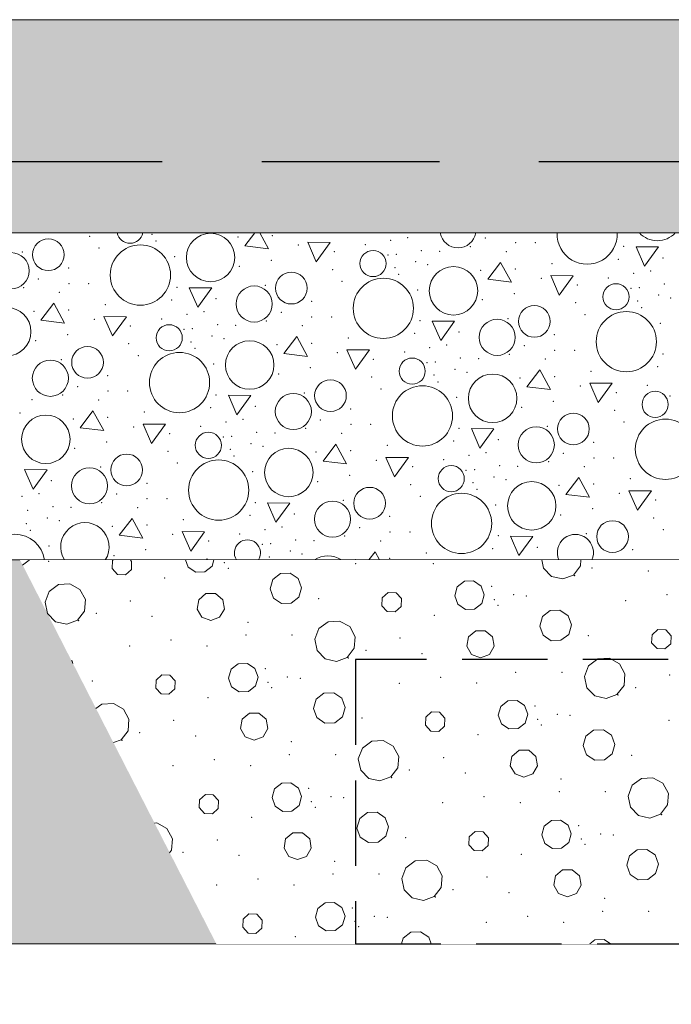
# Model space of a CAD drawing. Header units: millimetres. Extents: x -12989 to 402831, y -50461 to 30884.
# Tile 100 of 175: x 385286 to 386203, y -47346 to -45961. Entities that reach past the tile are written whole.
import ezdxf

# ---------------------------------------------------------------- set-up
doc = ezdxf.new("R2010")
doc.units = ezdxf.units.MM
doc.header["$MEASUREMENT"] = 0
for name, pattern in [('Krawędzie ukryte', [170, 120, -50]), ('Przerywana długa', [390, 250, -140]), ('Wipeout_Contour', [1000, 0, -1000])]:
    doc.linetypes.add(name, pattern=pattern)
for name, color, linetype, lineweight in [('0_Nr_pióra__21', 7, 'Continuous', 25), ('A__STROPY_Nr_pióra__27', 7, 'Continuous', 25), ('A__STROPY_Nr_pióra__49', 7, 'Continuous', 15), ('A__STROPY_Nr_pióra__69', 7, 'Continuous', 13), ('Nowe_A_WYM_Nr_pióra__1', 7, 'Continuous', 13), ('Nowe_A_WYM_Nr_pióra__45', 7, 'Continuous', 15), ('Nowe_A_WYM_Nr_pióra__85', 7, 'Continuous', 13)]:
    doc.layers.add(name, color=color, linetype=linetype, lineweight=lineweight)
for name, color, linetype in [('A__STROPY', 7, 'Continuous'), ('A_WYPEŁNIENIA RYSUNKI', 7, 'Continuous'), ('AS_Belki.Import IFC', 7, 'Continuous'), ('Nowe_A_WYM', 7, 'Continuous')]:
    doc.layers.add(name, color=color, linetype=linetype)
for name, color, linetype, lineweight, true_color in [('A__STROPY_Nr_pióra__170', 7, 'Continuous', 5, 0x6a6a6a), ('A__STROPY_Nr_pióra__173', 7, 'Continuous', 5, 0x6a6a6a), ('A__STROPY_Nr_pióra__178', 7, 'Continuous', 5, 0x6a6a6a), ('A_WYPEŁNIENIA RYSUNKI_Nr_pióra__242', 7, 'Continuous', 13, 0xa7a7a7)]:
    doc.layers.add(name, color=color, linetype=linetype, lineweight=lineweight, true_color=true_color)
doc.styles.add('STYL_AUTOMATYCZNY_4', font='arial.ttf')
doc.dimstyles.new('STYL_AUTOMATYCZNY__1', dxfattribs={"dimtxt": 139.999998, "dimasz": 57, "dimexe": 0.18, "dimexo": 0.0625, "dimgap": 0, "dimtad": 1, "dimtih": 1, "dimtoh": 1, "dimdec": 0, "dimlfac": 0.1, "dimzin": 0, "dimdsep": 46, "dimtxsty": 'STYL_AUTOMATYCZNY_4', "dimblk": 'ARROWHEAD_6', "dimblk1": 'ARROWHEAD_6', "dimblk2": 'ARROWHEAD_6', "dimcen": 0.09, "dimse1": 1, "dimse2": 1, "dimclrd": 7, "dimclre": 7, "dimclrt": 7, "dimadec": 0, "dimazin": 0, "dimtfac": 1, "dimtdec": 4, "dimtmove": 0, "dimatfit": 3, "dimfxl": 0, "dimtolj": 1, "dimtzin": 0, "dimarcsym": 0})

# ---------------------------------------------------------------- blocks, each defined once
blk = doc.blocks.new('*X191', base_point=(362576.7, -45960.6))
at = {"layer": 'A__STROPY_Nr_pióra__178', "color": 251, "linetype": 'Continuous', "lineweight": 5, "true_color": 0x6a6a6a}
for p, q in [((385616.7, -46260.6), (385602.7, -46278.9)), ((385636, -46282.9), (385623.8, -46260.6)), ((385823.5, -46260.6), (385823.5, -46260.6)), ((385823.5, -46260.6), (385823.5, -46260.6)), ((385602.7, -46278.9), (385636, -46282.9)), ((385691.4, -46273.6), (385703.3, -46301.1)), ((385723, -46273.9), (385691.4, -46273.6)), ((385703.3, -46301.1), (385723, -46273.9)), ((386153.5, -46280), (386165.5, -46307.5)), ((386185.2, -46280.3), (386153.5, -46280)), ((386165.5, -46307.5), (386185.2, -46280.3)), ((385962.8, -46302), (385944.7, -46325.8)), ((385978, -46329.7), (385962.8, -46302)), ((385944.7, -46325.8), (385978, -46329.7)), ((386033.4, -46320.5), (386045.3, -46347.9)), ((386065, -46320.8), (386033.4, -46320.5)), ((386045.3, -46347.9), (386065, -46320.8)), ((385524.6, -46337.6), (385536.6, -46365.1)), ((385556.3, -46337.9), (385524.6, -46337.6)), ((385536.6, -46365.1), (385556.3, -46337.9)), ((385333.9, -46359.5), (385315.8, -46383.4)), ((385349.1, -46387.3), (385333.9, -46359.5)), ((385315.8, -46383.4), (385349.1, -46387.3)), ((385404.5, -46378.1), (385416.4, -46405.5)), ((385436.1, -46378.4), (385404.5, -46378.1)), ((385416.4, -46405.5), (385436.1, -46378.4)), ((385866.6, -46384.5), (385878.6, -46411.9)), ((385898.2, -46384.8), (385866.6, -46384.5)), ((385878.6, -46411.9), (385898.2, -46384.8)), ((385675.9, -46406.4), (385657.8, -46430.2)), ((385691.1, -46434.2), (385675.9, -46406.4)), ((385746.5, -46424.9), (385758.4, -46452.4)), ((385778.1, -46425.2), (385746.5, -46424.9)), ((385657.8, -46430.2), (385691.1, -46434.2)), ((385758.4, -46452.4), (385778.1, -46425.2)), ((386017.9, -46453.3), (385999.8, -46477.1)), ((386033.1, -46481), (386017.9, -46453.3)), ((385999.8, -46477.1), (386033.1, -46481)), ((386088.5, -46471.8), (386100.4, -46499.2)), ((386120.1, -46472.1), (386088.5, -46471.8)), ((386100.4, -46499.2), (386120.1, -46472.1)), ((385579.7, -46488.9), (385591.6, -46516.3)), ((385611.3, -46489.2), (385579.7, -46488.9)), ((385591.6, -46516.3), (385611.3, -46489.2)), ((385389, -46510.8), (385370.9, -46534.6)), ((385404.2, -46538.6), (385389, -46510.8)), ((385370.9, -46534.6), (385404.2, -46538.6)), ((385459.5, -46529.4), (385471.5, -46556.8)), ((385491.2, -46529.7), (385459.5, -46529.4)), ((385471.5, -46556.8), (385491.2, -46529.7)), ((385921.7, -46535.8), (385933.6, -46563.2)), ((385953.3, -46536.1), (385921.7, -46535.8)), ((385933.6, -46563.2), (385953.3, -46536.1)), ((385731, -46557.7), (385712.9, -46581.5)), ((385746.1, -46585.4), (385731, -46557.7)), ((385801.5, -46576.2), (385813.5, -46603.7)), ((385833.2, -46576.5), (385801.5, -46576.2)), ((385813.5, -46603.7), (385833.2, -46576.5)), ((385712.9, -46581.5), (385746.1, -46585.4)), ((385292.8, -46593.3), (385304.7, -46620.8)), ((385324.4, -46593.6), (385292.8, -46593.3)), ((385304.7, -46620.8), (385324.4, -46593.6)), ((386073, -46604.6), (386054.8, -46628.4)), ((386088.1, -46632.3), (386073, -46604.6)), ((386054.8, -46628.4), (386088.1, -46632.3)), ((386143.5, -46623.1), (386155.5, -46650.5)), ((386175.1, -46623.4), (386143.5, -46623.1)), ((386155.5, -46650.5), (386175.1, -46623.4)), ((385634.8, -46640.2), (385646.7, -46667.6)), ((385666.4, -46640.5), (385634.8, -46640.2)), ((385646.7, -46667.6), (385666.4, -46640.5)), ((385444.1, -46662.1), (385425.9, -46685.9)), ((385459.2, -46689.9), (385444.1, -46662.1)), ((385425.9, -46685.9), (385459.2, -46689.9)), ((385514.6, -46680.6), (385526.6, -46708.1)), ((385546.2, -46680.9), (385514.6, -46680.6)), ((385526.6, -46708.1), (385546.2, -46680.9)), ((385976.7, -46687.1), (385988.7, -46714.5)), ((386008.4, -46687.4), (385976.7, -46687.1)), ((385988.7, -46714.5), (386008.4, -46687.4)), ((385786.1, -46709), (385777.2, -46720.6)), ((385792.4, -46720.6), (385786.1, -46709))]:
    blk.add_line(p, q, dxfattribs=at)
for centre, radius in [((385326.3, -46291.3), 22.3), ((385554.6, -46295.1), 34.1), ((385455.8, -46319.8), 42.4), ((385783.3, -46303.6), 18.4), ((385274, -46313.7), 25.4), ((385896.6, -46341.9), 34.1), ((385668.3, -46338.2), 22.3), ((385797.8, -46366.6), 42.4), ((385616, -46360.5), 25.4), ((386125.3, -46350.4), 18.4), ((385267.7, -46399.5), 34.1), ((386010.3, -46385), 22.3), ((385958, -46407.4), 25.4), ((386139.8, -46413.5), 42.4), ((385496.4, -46408), 18.4), ((385381.4, -46442.6), 22.3), ((385609.7, -46446.4), 34.1), ((385510.9, -46471), 42.4), ((385838.4, -46454.9), 18.4), ((385329.1, -46465), 25.4), ((385951.6, -46493.2), 34.1), ((385723.4, -46489.4), 22.3), ((385852.9, -46517.9), 42.4), ((385671.1, -46511.8), 25.4), ((386180.4, -46501.7), 18.4), ((385322.7, -46550.8), 34.1), ((386065.4, -46536.3), 22.3), ((386013.1, -46558.7), 25.4), ((386194.9, -46564.8), 42.4), ((385551.5, -46559.3), 18.4), ((385664.7, -46597.6), 34.1), ((385436.5, -46593.9), 22.3), ((385384.2, -46616.3), 25.4), ((385566, -46622.3), 42.4), ((385893.4, -46606.2), 18.4), ((385778.4, -46640.7), 22.3), ((386006.7, -46644.5), 34.1), ((385907.9, -46669.2), 42.4), ((385726.2, -46663.1), 25.4), ((386120.4, -46687.6), 22.3)]:
    blk.add_circle(centre, radius, dxfattribs=at)
for centre, radius, start, end in [((385441.3, -46256.7), 18.4, 192.1419, 347.8581), ((385902.9, -46256.1), 25.4, 190.1385, 349.8615), ((386084.7, -46262.2), 42.4, 177.8465, 2.1535), ((386183.5, -46237.5), 34.1, 222.5934, 317.4066), ((385377.8, -46702.1), 34.1, 327.1471, 212.8529), ((385279, -46726.8), 42.4, 8.3697, 171.6303), ((386068.1, -46710), 25.4, 335.3575, 204.6425), ((385606.5, -46710.6), 18.4, 327.0808, 212.9192), ((385719.8, -46748.9), 34.1, 56.1601, 123.8399)]:
    blk.add_arc(centre, radius, start, end, dxfattribs=at)
for p in [(385384.4, -46265.1), (385472, -46262.5), (385477.6, -46271.9), (385593.1, -46266.3), (385641.7, -46264.4), (385808.1, -46270.8), (385832.1, -46267.1), (385941.2, -46267.9), (385397.6, -46281.7), (385678, -46277.6), (385772.6, -46276.9), (385851.4, -46285.4), (385877, -46286.2), (385920.2, -46279.8), (385970.8, -46286.7), (385984, -46274.3), (386011.9, -46274.3), (386136.3, -46279.6), (385289.5, -46287.4), (385503.9, -46293.9), (385640.2, -46299.1), (385728.7, -46287), (385804.2, -46291.7), (385816, -46290.8), (386128.7, -46297.5), (386191.3, -46295.6), (386191.3, -46295.6), (385354.7, -46310), (385595.3, -46307.7), (385726.4, -46312), (385814, -46309.3), (385843.5, -46301.1), (385860.3, -46305.1), (385935, -46313.2), (385983.7, -46311.2), (386035.2, -46303.7), (386174.1, -46314), (385312.3, -46325.4), (385819.6, -46318.7), (386020, -46324.5), (386114.6, -46323.8), (386150.1, -46317.6), (385291.3, -46337.4), (385355.1, -46331.9), (385383, -46331.8), (385507.3, -46337.2), (385631.5, -46334.2), (385739.6, -46328.6), (385845.9, -46340.7), (386070.7, -46333.8), (386146.2, -46338.6), (386158, -46337.6), (386193.4, -46332.2), (385341.9, -46344.3), (385499.8, -46355), (385562.4, -46353.2), (385562.4, -46353.2), (385937.3, -46354.6), (385982.2, -46345.9), (386185.5, -46348), (386202.3, -46351.9), (385354.8, -46368.8), (385406.3, -46361.3), (385696.7, -46356.8), (386068.4, -46358.8), (386156, -46356.2), (386161.6, -46365.6), (385306.1, -46370.8), (385391.1, -46382), (385485.6, -46381.4), (385521.2, -46375.2), (385545.2, -46371.5), (385654.3, -46372.3), (385697.1, -46378.7), (385724.9, -46378.7), (385973.5, -46381.1), (386081.6, -46375.4), (385441.8, -46391.4), (385517.3, -46396.1), (385529.1, -46395.2), (385564.5, -46389.8), (385590.1, -46390.6), (385633.3, -46384.2), (385683.9, -46391.1), (385849.3, -46384.1), (386187.8, -46387.6), (385353.3, -46403.5), (385556.6, -46405.6), (385573.4, -46409.5), (385748.3, -46408.2), (385841.8, -46401.9), (385904.4, -46400), (385904.4, -46400), (386038.7, -46403.7), (385308.4, -46412.1), (385439.5, -46416.4), (385527.1, -46413.8), (385532.7, -46423.1), (385648.1, -46417.6), (385696.8, -46415.7), (385863.2, -46422), (385887.1, -46418.4), (385996.3, -46419.2), (385344.6, -46438.6), (385452.7, -46433), (385733.1, -46428.9), (385783.8, -46438.2), (385827.6, -46428.2), (385906.4, -46436.7), (385932.1, -46437.5), (385975.3, -46431.1), (386025.9, -46438), (386039.1, -46425.6), (386066.9, -46425.6), (386191.3, -46430.9), (385558.9, -46445.1), (385695.2, -46450.3), (385859.3, -46443), (385871.1, -46442.1), (385898.6, -46452.4), (386183.8, -46448.7), (385409.8, -46461.3), (385650.4, -46459), (385781.5, -46463.3), (385869.1, -46460.6), (385915.4, -46456.4), (385990.1, -46464.5), (386038.8, -46462.5), (386090.3, -46455), (385367.3, -46476.7), (385794.7, -46479.9), (385874.7, -46470), (386075.1, -46475.8), (386169.6, -46475.1), (385346.4, -46488.7), (385410.2, -46483.1), (385438, -46483.1), (385562.4, -46488.5), (385686.6, -46485.5), (385900.9, -46492), (386125.8, -46485.1), (386201.3, -46489.8), (385303.1, -46495), (385397, -46495.5), (385554.9, -46506.3), (385617.5, -46504.5), (385617.5, -46504.5), (385751.8, -46508.1), (385992.4, -46505.9), (386037.2, -46497.2), (385286.5, -46513.9), (385361.2, -46522.1), (385409.8, -46520.1), (385461.4, -46512.6), (386123.4, -46510.1), (385446.2, -46533.3), (385540.7, -46532.7), (385576.2, -46526.5), (385600.2, -46522.8), (385688.4, -46535.5), (385709.3, -46523.6), (385752.2, -46530), (385780, -46530), (385904.4, -46535.3), (386028.6, -46532.4), (386136.7, -46526.7), (385496.9, -46542.7), (385572.4, -46547.4), (385584.2, -46546.5), (385619.5, -46541.1), (385645.1, -46541.9), (385739, -46542.4), (385363.5, -46563.4), (385408.3, -46554.8), (385611.7, -46556.8), (385628.5, -46560.8), (385803.4, -46559.5), (385896.8, -46553.2), (385959.5, -46551.3), (385959.5, -46551.3), (386093.8, -46555), (385494.5, -46567.7), (385582.2, -46565), (385587.8, -46574.4), (385703.2, -46568.9), (385751.8, -46567), (385918.2, -46573.3), (385942.2, -46569.7), (386051.3, -46570.5), (386094.2, -46576.9), (386122, -46576.9), (385399.7, -46589.9), (385507.7, -46584.3), (385788.1, -46580.2), (385838.9, -46589.5), (385882.7, -46579.5), (385961.5, -46588), (385987.1, -46588.8), (386030.4, -46582.4), (386080.9, -46589.3), (385614, -46596.4), (385750.3, -46601.6), (385914.3, -46594.3), (385926.2, -46593.4), (385953.7, -46603.7), (385330.6, -46608.9), (385330.6, -46608.9), (385464.9, -46612.6), (385705.5, -46610.3), (385836.5, -46614.6), (385924.1, -46611.9), (385970.5, -46607.6), (386045.2, -46615.8), (386093.8, -46613.8), (386145.4, -46606.3), (385289.3, -46630.9), (385313.3, -46627.2), (385422.4, -46628), (385849.7, -46631.2), (385929.7, -46621.3), (386130.1, -46627), (385332.6, -46645.5), (385358.2, -46646.3), (385401.4, -46639.9), (385465.2, -46634.4), (385493.1, -46634.4), (385617.5, -46639.8), (385741.6, -46636.8), (385956, -46643.3), (386180.9, -46636.4), (385297.3, -46650.9), (385452, -46646.8), (385609.9, -46657.6), (385672.5, -46655.8), (385672.5, -46655.8), (385806.9, -46659.4), (386047.4, -46657.1), (386092.3, -46648.5), (385295.2, -46669.5), (385324.8, -46661.3), (385341.6, -46665.2), (385416.3, -46673.4), (385464.9, -46671.4), (385516.5, -46663.9), (385655.3, -46674.1), (386178.5, -46661.4), (385300.8, -46678.9), (385501.2, -46684.6), (385595.8, -46684), (385631.3, -46677.8), (385743.4, -46686.8), (385764.4, -46674.9), (385807.2, -46681.3), (385835.1, -46681.3), (385959.5, -46686.6), (386083.6, -46683.7), (386191.7, -46678), (385327.1, -46700.9), (385552, -46694), (385627.4, -46698.7), (385639.2, -46697.8), (385674.6, -46692.4), (385700.2, -46693.2), (385794, -46693.7), (385418.5, -46714.7), (385463.4, -46706.1), (385666.7, -46708.1), (385683.5, -46712.1), (385858.4, -46710.7), (385951.9, -46704.5), (386014.5, -46702.6), (386014.5, -46702.6), (386148.9, -46706.3), (385549.6, -46719), (385637.2, -46716.3), (385758.3, -46720.2), (385806.9, -46718.3)]:
    blk.add_point(p, dxfattribs=at)
blk = doc.blocks.new('ElemPrzekroju_175_1', base_point=(362576.7, -45960.6))
at = {"color": 254, "linetype": 'Wipeout_Contour', "lineweight": 0, "ltscale": 1533341.48702292}
blk.add_wipeout([(362356.7, -46160.6), (398746.7, -46160.6), (398746.7, -45960.6), (362356.7, -45960.6)], dxfattribs=at).dxf.layer = 'A__STROPY'
at = {"color": 254, "linetype": 'Wipeout_Contour', "lineweight": 0, "ltscale": 1533794.246621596}
blk.add_wipeout([(398746.7, -46720.6), (362356.7, -46720.6), (362356.7, -47260.6), (398746.7, -47260.6)], dxfattribs=at).dxf.layer = 'A__STROPY'
at = {"layer": 'A__STROPY_Nr_pióra__170', "linetype": 'Continuous', "lineweight": 5, "true_color": 0x6a6a6a}
h = blk.add_hatch(dxfattribs=at)
h.set_pattern_fill('Beton_0001', color=251, style=0, pattern_type=2)
h.set_pattern_definition([(45, (362576.75, -45960.59), (-63.6396, 63.6396), [67.5, -22.5]), (45, (362576.75, -45896.95), (-63.6396, 63.6396), [67.5, -22.5])])
h.paths.add_polyline_path([(362356.7, -46160.6), (398746.7, -46160.6), (398746.7, -45960.6), (362356.7, -45960.6)])
at = {"layer": 'A__STROPY_Nr_pióra__173', "linetype": 'Continuous', "lineweight": 5, "true_color": 0x6a6a6a}
h = blk.add_hatch(dxfattribs=at)
h.set_pattern_fill('Grunt_0001', color=251, style=0, pattern_type=2)
h.set_pattern_definition([(45, (362576.75, -45960.59), (-95.4594, 95.4594), []), (45, (362544.93, -45928.77), (-190.9188, 190.9188), []), (45, (362513.1, -45896.95), (-190.9188, 190.9188), []), (135, (362481.29, -45865.132), (31.819805, 31.819805), [135, -135])])
h.paths.add_polyline_path([(398746.7, -46720.6), (362356.7, -46720.6), (362356.7, -47260.6), (398746.7, -47260.6)])
at = {"layer": 'A__STROPY_Nr_pióra__49', "color": 7, "linetype": 'Continuous', "lineweight": 15}
blk.add_line((398746.7, -45960.6), (368292.5, -45960.6), dxfattribs=at)
at = {"layer": 'A__STROPY_Nr_pióra__69', "color": 7, "linetype": 'Continuous', "lineweight": 13}
blk.add_line((398746.7, -47260.6), (362356.7, -47260.6), dxfattribs=at)
at = {"color": 254, "linetype": 'Wipeout_Contour', "lineweight": 0, "ltscale": 1533413.819197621}
blk.add_wipeout([(362356.7, -46160.6), (362356.7, -46260.6), (398746.7, -46260.6), (398746.7, -46160.6)], dxfattribs=at).dxf.layer = 'A__STROPY'
at = {"layer": 'A__STROPY_Nr_pióra__178', "linetype": 'Continuous', "lineweight": 5, "true_color": 0x6a6a6a}
h = blk.add_hatch(dxfattribs=at)
h.set_pattern_fill('Chudy_beton_B15_I_WSC_0001', color=251, style=0, pattern_type=2)
h.set_pattern_definition([(0, (362576.75, -45960.6), (0, 233.8269), [14.625, -120.375]), (0, (362644.25, -45843.68), (0, 233.8269), [14.625, -120.375]), (60, (362576.75, -45960.6), (-202.5, 116.9134), [14.625, -120.375]), (60, (362711.75, -45960.6), (-202.5, 116.9134), [14.625, -120.375]), (120, (362591.37, -45960.6), (202.5, 116.9134), [14.625, -120.375]), (120, (362726.37, -45960.6), (202.5, 116.9134), [14.625, -120.375]), (0, (362576.75, -45938.09), (0, 45), [0, -45, 0, -67.5]), (45, (362599.25, -45938.09), (-31.819805, 31.819805), [0, -33.75, 0, -56.25])])
h.paths.add_polyline_path([(362356.7, -46160.6), (362356.7, -46260.6), (398746.7, -46260.6), (398746.7, -46160.6)])
at = {"layer": 'A__STROPY_Nr_pióra__27', "color": 7, "linetype": 'Przerywana długa', "lineweight": 25}
blk.add_line((398746.7, -46160.6), (362356.7, -46160.6), dxfattribs=at)
at = {"color": 254, "linetype": 'Wipeout_Contour', "lineweight": 0, "ltscale": 1533549.791415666}
blk.add_wipeout([(362356.7, -46720.6), (398746.7, -46720.6), (398746.7, -46260.6), (362356.7, -46260.6)], dxfattribs=at).dxf.layer = 'A__STROPY'
at = {"layer": 'A__STROPY_Nr_pióra__49', "color": 7, "linetype": 'Continuous', "lineweight": 15}
for p, q in [((398746.7, -46260.6), (362356.7, -46260.6)), ((398746.7, -46720.6), (362356.7, -46720.6))]:
    blk.add_line(p, q, dxfattribs=at)
at = {"layer": 'A__STROPY', "lineweight": 0}
blk.add_blockref('*X191', (362576.7, -45960.6), dxfattribs=at)
blk = doc.blocks.new('ElemPrzekroju_261_1', base_point=(362576.7, -45960.6))
at = {"color": 254, "linetype": 'Wipeout_Contour', "lineweight": 0, "ltscale": 2327070.715712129}
blk.add_wipeout([(385242.6, -45960.6), (385243.4, -45960.6), (385243.4, -45660.6), (385342.6, -45660.6), (385342.6, -41960.6), (385242.6, -41960.6)], dxfattribs=at).dxf.layer = 'AS_Belki.Import IFC'
blk = doc.blocks.new('*X333', base_point=(362576.7, -45960.6))
at = {"layer": 'A_WYPEŁNIENIA RYSUNKI_Nr_pióra__242', "color": 253, "linetype": 'Continuous', "lineweight": 13, "true_color": 0xa7a7a7}
for p, q in [((385290.1, -46727.9), (385299.3, -46720.7)), ((385299.3, -46720.7), (385299.3, -46720.6)), ((385416.6, -46721.5), (385416.2, -46732.6)), ((385417.6, -46720.6), (385416.6, -46721.5)), ((385443.5, -46722.6), (385441.7, -46720.6)), ((385443.1, -46733.8), (385443.5, -46722.6)), ((385519.4, -46720.6), (385523.1, -46730.7)), ((385546.6, -46737.4), (385556.7, -46729.5)), ((385556.7, -46729.5), (385559.3, -46720.6)), ((386020.7, -46720.6), (386023.1, -46732.2)), ((386065.5, -46741.8), (386075.3, -46728.9)), ((386075.3, -46728.9), (386076, -46720.6)), ((385416.2, -46732.6), (385423.7, -46740.8)), ((385423.7, -46740.8), (385434.8, -46741.3)), ((385434.8, -46741.3), (385443.1, -46733.8)), ((385523.1, -46730.7), (385533.7, -46737.9)), ((385533.7, -46737.9), (385546.6, -46737.4)), ((385652.9, -46739.6), (385642.1, -46748)), ((385666.7, -46739.1), (385652.9, -46739.6)), ((385678.1, -46746.8), (385666.7, -46739.1)), ((386023.1, -46732.2), (386034.5, -46743.7)), ((386034.5, -46743.7), (386050.3, -46747.3)), ((386050.3, -46747.3), (386065.5, -46741.8)), ((385340.5, -46755.2), (385327.4, -46764.8)), ((385356.7, -46754.2), (385340.5, -46755.2)), ((385370.8, -46762.1), (385356.7, -46754.2)), ((385642.1, -46748), (385638.3, -46761.3)), ((385682.8, -46759.7), (385678.1, -46746.8)), ((385912, -46750.6), (385901.9, -46758.5)), ((385924.9, -46750.1), (385912, -46750.6)), ((385935.5, -46757.3), (385924.9, -46750.1)), ((385939.9, -46769.4), (385935.5, -46757.3)), ((385327.4, -46764.8), (385321.7, -46780)), ((385378.5, -46776.4), (385370.8, -46762.1)), ((385548.1, -46767.9), (385537.9, -46776.5)), ((385561.5, -46767.9), (385548.1, -46767.9)), ((385571.7, -46776.5), (385561.5, -46767.9)), ((385638.3, -46761.3), (385643, -46774.2)), ((385679, -46772.9), (385682.8, -46759.7)), ((385804.5, -46766.2), (385796.3, -46773.7)), ((385815.7, -46766.7), (385804.5, -46766.2)), ((385823.2, -46774.9), (385815.7, -46766.7)), ((385901.9, -46758.5), (385898.4, -46770.8)), ((385898.4, -46770.8), (385902.8, -46782.9)), ((385936.4, -46781.7), (385939.9, -46769.4)), ((385321.7, -46780), (385325, -46795.8)), ((385377.2, -46792.5), (385378.5, -46776.4)), ((385537.9, -46776.5), (385535.6, -46789.6)), ((385574, -46789.6), (385571.7, -46776.5)), ((385643, -46774.2), (385654.4, -46781.9)), ((385654.4, -46781.9), (385668.2, -46781.4)), ((385668.2, -46781.4), (385679, -46772.9)), ((385796.3, -46773.7), (385795.8, -46784.9)), ((385795.8, -46784.9), (385803.4, -46793.1)), ((385822.7, -46786), (385823.2, -46774.9)), ((385902.8, -46782.9), (385913.4, -46790.1)), ((385926.3, -46789.7), (385936.4, -46781.7)), ((385325, -46795.8), (385336.3, -46807.4)), ((385367.4, -46805.4), (385377.2, -46792.5)), ((385535.6, -46789.6), (385542.3, -46801.2)), ((385567.4, -46801.2), (385574, -46789.6)), ((385803.4, -46793.1), (385814.5, -46793.6)), ((385814.5, -46793.6), (385822.7, -46786)), ((385913.4, -46790.1), (385926.3, -46789.7)), ((386032.6, -46791.8), (386021.8, -46800.3)), ((386046.4, -46791.3), (386032.6, -46791.8)), ((386057.8, -46799), (386046.4, -46791.3)), ((386062.5, -46811.9), (386057.8, -46799)), ((385336.3, -46807.4), (385352.1, -46811)), ((385352.1, -46811), (385367.4, -46805.4)), ((385542.3, -46801.2), (385554.8, -46805.8)), ((385554.8, -46805.8), (385567.4, -46801.2)), ((385720.2, -46807.5), (385707.1, -46817.1)), ((385736.3, -46806.5), (385720.2, -46807.5)), ((385750.5, -46814.3), (385736.3, -46806.5)), ((386021.8, -46800.3), (386018, -46813.5)), ((386058.7, -46825.2), (386062.5, -46811.9)), ((385707.1, -46817.1), (385701.3, -46832.2)), ((385758.2, -46828.6), (385750.5, -46814.3)), ((385927.8, -46820.1), (385917.6, -46828.7)), ((385941.2, -46820.1), (385927.8, -46820.1)), ((385951.4, -46828.7), (385941.2, -46820.1)), ((386018, -46813.5), (386022.7, -46826.4)), ((386022.7, -46826.4), (386034.1, -46834.1)), ((386047.8, -46833.6), (386058.7, -46825.2)), ((386176, -46826), (386175.5, -46837.1)), ((386184.2, -46818.4), (386176, -46826)), ((386195.4, -46818.9), (386184.2, -46818.4)), ((386202.9, -46827.1), (386195.4, -46818.9)), ((385701.3, -46832.2), (385704.7, -46848.1)), ((385756.9, -46844.8), (385758.2, -46828.6)), ((385917.6, -46828.7), (385915.3, -46841.9)), ((385953.7, -46841.9), (385951.4, -46828.7)), ((386034.1, -46834.1), (386047.8, -46833.6)), ((386175.5, -46837.1), (386183.1, -46845.3)), ((386194.2, -46845.8), (386202.4, -46838.3)), ((386202.4, -46838.3), (386202.9, -46827.1)), ((385704.7, -46848.1), (385716, -46859.6)), ((385747.1, -46857.7), (385756.9, -46844.8)), ((385915.3, -46841.9), (385921.9, -46853.4)), ((385921.9, -46853.4), (385934.5, -46858)), ((385934.5, -46858), (385947, -46853.4)), ((385947, -46853.4), (385953.7, -46841.9)), ((386183.1, -46845.3), (386194.2, -46845.8)), ((385359.6, -46862.7), (385358.8, -46862.2)), ((385360.9, -46866.2), (385359.6, -46862.7)), ((385593.6, -46866.5), (385583.4, -46874.4)), ((385606.4, -46866), (385593.6, -46866.5)), ((385617.1, -46873.2), (385606.4, -46866)), ((385716, -46859.6), (385731.8, -46863.2)), ((385731.8, -46863.2), (385747.1, -46857.7)), ((386099.8, -46859.7), (386086.8, -46869.3)), ((386116, -46858.7), (386099.8, -46859.7)), ((386130.2, -46866.6), (386116, -46858.7)), ((386137.8, -46880.9), (386130.2, -46866.6)), ((385486.1, -46882.1), (385477.9, -46889.6)), ((385497.2, -46882.6), (385486.1, -46882.1)), ((385583.4, -46874.4), (385579.9, -46886.7)), ((385621.5, -46885.3), (385617.1, -46873.2)), ((386086.8, -46869.3), (386081, -46884.5)), ((386136.6, -46897), (386137.8, -46880.9)), ((385477.9, -46889.6), (385477.4, -46900.8)), ((385504.7, -46890.8), (385497.2, -46882.6)), ((385504.3, -46902), (385504.7, -46890.8)), ((385579.9, -46886.7), (385584.3, -46898.8)), ((385617.9, -46897.7), (385621.5, -46885.3)), ((386081, -46884.5), (386084.3, -46900.3)), ((385477.4, -46900.8), (385484.9, -46909)), ((385484.9, -46909), (385496, -46909.5)), ((385496, -46909.5), (385504.3, -46902)), ((385584.3, -46898.8), (385594.9, -46906)), ((385594.9, -46906), (385607.8, -46905.6)), ((385607.8, -46905.6), (385617.9, -46897.7)), ((385714.1, -46907.7), (385703.3, -46916.2)), ((385727.9, -46907.3), (385714.1, -46907.7)), ((385739.3, -46914.9), (385727.9, -46907.3)), ((386084.3, -46900.3), (386095.7, -46911.9)), ((386111.5, -46915.5), (386126.7, -46909.9)), ((386126.7, -46909.9), (386136.6, -46897)), ((385401.7, -46923.4), (385393.3, -46929.6)), ((385417.9, -46922.4), (385401.7, -46923.4)), ((385432, -46930.3), (385417.9, -46922.4)), ((385703.3, -46916.2), (385699.5, -46929.4)), ((385744, -46927.9), (385739.3, -46914.9)), ((385973.2, -46918.7), (385963.1, -46926.6)), ((385986.1, -46918.3), (385973.2, -46918.7)), ((385996.7, -46925.5), (385986.1, -46918.3)), ((386095.7, -46911.9), (386111.5, -46915.5)), ((385439.7, -46944.5), (385432, -46930.3)), ((385609.3, -46936.1), (385599.1, -46944.6)), ((385622.7, -46936.1), (385609.3, -46936.1)), ((385632.9, -46944.6), (385622.7, -46936.1)), ((385699.5, -46929.4), (385704.2, -46942.3)), ((385740.2, -46941.1), (385744, -46927.9)), ((385865.8, -46934.4), (385857.5, -46941.9)), ((385876.9, -46934.8), (385865.8, -46934.4)), ((385884.4, -46943.1), (385876.9, -46934.8)), ((385963.1, -46926.6), (385959.6, -46939)), ((386001.1, -46937.5), (385996.7, -46925.5)), ((385997.6, -46949.9), (386001.1, -46937.5)), ((385438.4, -46960.7), (385439.7, -46944.5)), ((385599.1, -46944.6), (385596.8, -46957.8)), ((385635.2, -46957.8), (385632.9, -46944.6)), ((385704.2, -46942.3), (385715.6, -46950)), ((385715.6, -46950), (385729.4, -46949.6)), ((385729.4, -46949.6), (385740.2, -46941.1)), ((385857.5, -46941.9), (385857, -46953)), ((385883.9, -46954.2), (385884.4, -46943.1)), ((385959.6, -46939), (385964, -46951.1)), ((385964, -46951.1), (385974.6, -46958.3)), ((385987.5, -46957.8), (385997.6, -46949.9)), ((385428.6, -46973.6), (385438.4, -46960.7)), ((385596.8, -46957.8), (385603.5, -46969.4)), ((385628.6, -46969.4), (385635.2, -46957.8)), ((385857, -46953), (385864.6, -46961.2)), ((385864.6, -46961.2), (385875.7, -46961.7)), ((385875.7, -46961.7), (385883.9, -46954.2)), ((385974.6, -46958.3), (385987.5, -46957.8)), ((386093.8, -46960), (386083, -46968.4)), ((386107.6, -46959.5), (386093.8, -46960)), ((386119, -46967.2), (386107.6, -46959.5)), ((385417.8, -46977.5), (385428.6, -46973.6)), ((385603.5, -46969.4), (385616, -46973.9)), ((385616, -46973.9), (385628.6, -46969.4)), ((385781.4, -46975.6), (385768.3, -46985.3)), ((385797.5, -46974.6), (385781.4, -46975.6)), ((385811.7, -46982.5), (385797.5, -46974.6)), ((386083, -46968.4), (386079.2, -46981.7)), ((386123.7, -46980.1), (386119, -46967.2)), ((385768.3, -46985.3), (385762.5, -47000.4)), ((385819.4, -46996.8), (385811.7, -46982.5)), ((385989, -46988.3), (385978.8, -46996.9)), ((386002.4, -46988.3), (385989, -46988.3)), ((386012.6, -46996.9), (386002.4, -46988.3)), ((386079.2, -46981.7), (386083.9, -46994.6)), ((386119.9, -46993.3), (386123.7, -46980.1)), ((385762.5, -47000.4), (385765.9, -47016.3)), ((385818.1, -47012.9), (385819.4, -46996.8)), ((385978.8, -46996.9), (385976.5, -47010)), ((386014.9, -47010), (386012.6, -46996.9)), ((386083.9, -46994.6), (386095.3, -47002.3)), ((386095.3, -47002.3), (386109, -47001.8)), ((386109, -47001.8), (386119.9, -46993.3)), ((385765.9, -47016.3), (385777.2, -47027.8)), ((385808.3, -47025.8), (385818.1, -47012.9)), ((385976.5, -47010), (385983.2, -47021.6)), ((386008.2, -47021.6), (386014.9, -47010)), ((385667.6, -47034.2), (385654.8, -47034.6)), ((385678.3, -47041.4), (385667.6, -47034.2)), ((385777.2, -47027.8), (385793, -47031.4)), ((385793, -47031.4), (385808.3, -47025.8)), ((385983.2, -47021.6), (385995.7, -47026.2)), ((385995.7, -47026.2), (386008.2, -47021.6)), ((386161.1, -47027.9), (386148, -47037.5)), ((386177.2, -47026.9), (386161.1, -47027.9)), ((386191.4, -47034.7), (386177.2, -47026.9)), ((385644.6, -47042.6), (385641.1, -47054.9)), ((385654.8, -47034.6), (385644.6, -47042.6)), ((385682.7, -47053.5), (385678.3, -47041.4)), ((386148, -47037.5), (386142.2, -47052.6)), ((386199, -47049), (386191.4, -47034.7)), ((385539.1, -47057.8), (385538.6, -47068.9)), ((385547.3, -47050.3), (385539.1, -47057.8)), ((385558.4, -47050.8), (385547.3, -47050.3)), ((385566, -47059), (385558.4, -47050.8)), ((385565.5, -47070.1), (385566, -47059)), ((385641.1, -47054.9), (385645.5, -47067)), ((385679.1, -47065.8), (385682.7, -47053.5)), ((386142.2, -47052.6), (386145.5, -47068.5)), ((386197.8, -47065.2), (386199, -47049)), ((385538.6, -47068.9), (385546.1, -47077.2)), ((385557.2, -47077.7), (385565.5, -47070.1)), ((385645.5, -47067), (385656.1, -47074.2)), ((385656.1, -47074.2), (385669, -47073.7)), ((385669, -47073.7), (385679.1, -47065.8)), ((385775.3, -47075.9), (385764.5, -47084.4)), ((385789.1, -47075.4), (385775.3, -47075.9)), ((385800.5, -47083.1), (385789.1, -47075.4)), ((386145.5, -47068.5), (386156.9, -47080.1)), ((386187.9, -47078.1), (386197.8, -47065.2)), ((385546.1, -47077.2), (385557.2, -47077.7)), ((385764.5, -47084.4), (385760.7, -47097.6)), ((385805.2, -47096), (385800.5, -47083.1)), ((386034.4, -47086.9), (386024.3, -47094.8)), ((386047.3, -47086.4), (386034.4, -47086.9)), ((386057.9, -47093.6), (386047.3, -47086.4)), ((386156.9, -47080.1), (386172.7, -47083.6)), ((386172.7, -47083.6), (386187.9, -47078.1)), ((385479.1, -47090.5), (385475.8, -47090.7)), ((385493.2, -47098.4), (385479.1, -47090.5)), ((385500.9, -47112.7), (385493.2, -47098.4)), ((385760.7, -47097.6), (385765.4, -47110.5)), ((385801.4, -47109.2), (385805.2, -47096)), ((385927, -47102.5), (385918.7, -47110.1)), ((385938.1, -47103), (385927, -47102.5)), ((385945.6, -47111.2), (385938.1, -47103)), ((386024.3, -47094.8), (386020.8, -47107.2)), ((386062.3, -47105.7), (386057.9, -47093.6)), ((385499.6, -47128.9), (385500.9, -47112.7)), ((385660.3, -47112.8), (385658, -47126)), ((385670.5, -47104.2), (385660.3, -47112.8)), ((385683.9, -47104.2), (385670.5, -47104.2)), ((385694.1, -47112.8), (385683.9, -47104.2)), ((385696.4, -47126), (385694.1, -47112.8)), ((385765.4, -47110.5), (385776.8, -47118.2)), ((385790.6, -47117.7), (385801.4, -47109.2)), ((385918.7, -47110.1), (385918.3, -47121.2)), ((385945.2, -47122.4), (385945.6, -47111.2)), ((386020.8, -47107.2), (386025.2, -47119.2)), ((386058.8, -47118.1), (386062.3, -47105.7)), ((385497, -47132.3), (385499.6, -47128.9)), ((385658, -47126), (385664.7, -47137.5)), ((385689.8, -47137.5), (385696.4, -47126)), ((385776.8, -47118.2), (385790.6, -47117.7)), ((385918.3, -47121.2), (385925.8, -47129.4)), ((385925.8, -47129.4), (385936.9, -47129.9)), ((385936.9, -47129.9), (385945.2, -47122.4)), ((386025.2, -47119.2), (386035.8, -47126.4)), ((386035.8, -47126.4), (386048.7, -47126)), ((386048.7, -47126), (386058.8, -47118.1)), ((386155, -47128.1), (386144.2, -47136.6)), ((386168.8, -47127.7), (386155, -47128.1)), ((386180.2, -47135.4), (386168.8, -47127.7)), ((385664.7, -47137.5), (385677.2, -47142.1)), ((385677.2, -47142.1), (385689.8, -47137.5)), ((385842.6, -47143.8), (385829.5, -47153.4)), ((385858.8, -47142.8), (385842.6, -47143.8)), ((385872.9, -47150.7), (385858.8, -47142.8)), ((386144.2, -47136.6), (386140.4, -47149.8)), ((386184.9, -47148.3), (386180.2, -47135.4)), ((385829.5, -47153.4), (385823.7, -47168.6)), ((385880.6, -47164.9), (385872.9, -47150.7)), ((386050.2, -47156.5), (386040, -47165.1)), ((386063.6, -47156.5), (386050.2, -47156.5)), ((386073.8, -47165.1), (386063.6, -47156.5)), ((386140.4, -47149.8), (386145.1, -47162.8)), ((386181.1, -47161.5), (386184.9, -47148.3)), ((385823.7, -47168.6), (385827.1, -47184.4)), ((385879.3, -47181.1), (385880.6, -47164.9)), ((386040, -47165.1), (386037.7, -47178.2)), ((386076.1, -47178.2), (386073.8, -47165.1)), ((386145.1, -47162.8), (386156.5, -47170.4)), ((386156.5, -47170.4), (386170.3, -47170)), ((386170.3, -47170), (386181.1, -47161.5)), ((385827.1, -47184.4), (385838.4, -47196)), ((385869.5, -47194), (385879.3, -47181.1)), ((386037.7, -47178.2), (386044.4, -47189.8)), ((386069.5, -47189.8), (386076.1, -47178.2)), ((385838.4, -47196), (385854.2, -47199.5)), ((385854.2, -47199.5), (385869.5, -47194)), ((386044.4, -47189.8), (386056.9, -47194.3)), ((386056.9, -47194.3), (386069.5, -47189.8)), ((385705.8, -47210.7), (385702.3, -47223.1)), ((385716, -47202.8), (385705.8, -47210.7)), ((385728.8, -47202.4), (385716, -47202.8)), ((385739.5, -47209.5), (385728.8, -47202.4)), ((385743.9, -47221.6), (385739.5, -47209.5)), ((385600.3, -47226), (385599.8, -47237.1)), ((385608.5, -47218.4), (385600.3, -47226)), ((385619.6, -47218.9), (385608.5, -47218.4)), ((385627.2, -47227.1), (385619.6, -47218.9)), ((385626.7, -47238.3), (385627.2, -47227.1)), ((385702.3, -47223.1), (385706.7, -47235.2)), ((385740.3, -47234), (385743.9, -47221.6)), ((385599.8, -47237.1), (385607.3, -47245.3)), ((385618.5, -47245.8), (385626.7, -47238.3)), ((385706.7, -47235.2), (385717.3, -47242.3)), ((385717.3, -47242.3), (385730.2, -47241.9)), ((385730.2, -47241.9), (385740.3, -47234)), ((385607.3, -47245.3), (385618.5, -47245.8)), ((385825.7, -47252.5), (385823.4, -47260.6)), ((385836.6, -47244.1), (385825.7, -47252.5)), ((385850.3, -47243.6), (385836.6, -47244.1)), ((385861.7, -47251.3), (385850.3, -47243.6)), ((385865.1, -47260.6), (385861.7, -47251.3)), ((386095.7, -47255.1), (386088.6, -47260.6)), ((386108.5, -47254.6), (386095.7, -47255.1)), ((386117.4, -47260.6), (386108.5, -47254.6))]:
    blk.add_line(p, q, dxfattribs=at)
for p in [(385326.9, -46722.5), (385574.2, -46724.3), (385759, -46725.8), (385868.1, -46725.6), (385579.5, -46732.1), (386067, -46742.5), (386091.7, -46731.9), (386170.6, -46736.2), (385490, -46746.1), (385950.2, -46757.8), (385981.3, -46769.5), (385999.2, -46771.1), (386197, -46769.5), (385441.6, -46778.1), (385706.6, -46774.8), (385953.9, -46776.6), (385959.1, -46784.3), (386138.7, -46778), (385393.6, -46795.6), (385869.7, -46798.4), (385368.8, -46806.1), (385472.4, -46799.9), (385607.1, -46808.1), (385604.5, -46826.1), (385669.4, -46826.2), (385669.4, -46826.2), (385498.8, -46833.2), (385821.3, -46830.3), (386086.3, -46827), (385440.6, -46841.7), (385549.7, -46841.6), (385773.2, -46847.8), (385852.1, -46852.2), (385748.5, -46858.4), (385986.8, -46860.4), (385631.7, -46873.7), (385984.2, -46878.4), (386049.1, -46878.4), (386049.1, -46878.4), (385388.1, -46890.7), (385635.4, -46892.5), (385662.8, -46885.4), (385680.8, -46887), (385820.2, -46894), (385878.5, -46885.5), (385929.3, -46893.8), (386200.9, -46882.6), (385640.7, -46900.2), (386152.9, -46900.1), (385551.2, -46914.3), (386128.2, -46910.6), (386011.4, -46926), (386042.5, -46937.6), (385502.8, -46946.2), (385767.8, -46942.9), (386015.1, -46944.8), (386060.5, -46939.2), (386199.9, -46946.2), (385454.8, -46963.7), (386020.3, -46952.5), (385430, -46974.3), (385533.6, -46968.1), (385668.3, -46976.3), (385930.9, -46966.5), (385560.1, -47001.4), (385665.7, -46994.3), (385730.6, -46994.3), (385730.6, -46994.3), (385882.5, -46998.5), (386147.5, -46995.2), (385501.8, -47009.9), (385610.9, -47009.7), (385834.5, -47016), (385913.3, -47020.3), (385809.7, -47026.6), (386048, -47028.5), (385692.9, -47041.9), (386045.4, -47046.5), (386110.3, -47046.6), (386110.3, -47046.6), (385696.6, -47060.7), (385724, -47053.6), (385742, -47055.1), (385881.4, -47062.1), (385939.7, -47053.6), (385990.6, -47062), (385701.9, -47068.4), (385612.5, -47082.5), (386189.4, -47078.8), (386072.6, -47094.1), (385564, -47114.4), (385829, -47111.1), (386076.3, -47112.9), (386103.7, -47105.8), (386121.7, -47107.4), (386081.6, -47120.6), (385516, -47131.9), (385594.8, -47136.2), (385729.5, -47144.4), (385992.1, -47134.7), (385621.3, -47169.5), (385726.9, -47162.4), (385791.8, -47162.5), (385791.8, -47162.5), (385943.7, -47166.7), (385563, -47178), (385672.1, -47177.9), (385895.7, -47184.1), (385870.9, -47194.7), (385974.5, -47188.5), (386109.2, -47196.7), (385754.2, -47210), (385785.2, -47221.7), (385803.2, -47223.3), (386000.9, -47221.8), (386106.6, -47214.7), (386171.5, -47214.7), (386171.5, -47214.7), (385757.8, -47228.8), (385763.1, -47236.6), (385942.7, -47230.3), (386051.8, -47230.1), (385673.7, -47250.6)]:
    blk.add_point(p, dxfattribs=at)
blk = doc.blocks.new('Wypełnienie_7_1', base_point=(362576.7, -45960.6))
at = {"color": 254, "linetype": 'Wipeout_Contour', "lineweight": 0, "ltscale": 2336974.991915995}
blk.add_wipeout([(386459.1, -46720.6), (385286.4, -46720.6), (385562.7, -47260.6), (387720.3, -47260.6), (388082.7, -46720.6), (386859.1, -46720.6)], dxfattribs=at).dxf.layer = 'A_WYPEŁNIENIA RYSUNKI'
at = {"layer": 'A_WYPEŁNIENIA RYSUNKI_Nr_pióra__242', "color": 253, "linetype": 'Continuous', "lineweight": 13, "true_color": 0xa7a7a7}
blk.add_blockref('*X333', (362576.7, -45960.6), dxfattribs=at)
blk = doc.blocks.new('*D346', base_point=(362576.7, -45960.6))
at = {"layer": 'Nowe_A_WYM_Nr_pióra__45', "color": 7, "linetype": 'Continuous', "lineweight": 15}
for p, q in [((362206.7, -47532.6), (362146.7, -47592.6)), ((362386.7, -47532.6), (362326.7, -47592.6))]:
    blk.add_line(p, q, dxfattribs=at)
at = {"layer": 'Nowe_A_WYM_Nr_pióra__85', "color": 7, "linetype": 'Continuous', "lineweight": 13}
for p, q in [((362356.7, -47618.8), (362356.7, -47506.3)), ((362176.7, -47562.6), (362356.7, -47562.6)), ((362356.7, -47562.6), (398746.7, -47562.6))]:
    blk.add_line(p, q, dxfattribs=at)
blk = doc.blocks.new('ARROWHEAD_6')
at = {"color": 0, "linetype": 'Continuous', "lineweight": 0}
for p, q in [((-0.5, -0.5), (0.5, 0.5)), ((0, 0), (-1, 0))]:
    blk.add_line(p, q, dxfattribs=at)
blk = doc.blocks.new('*D347', base_point=(362576.7, -45960.6))
at = {"layer": 'Nowe_A_WYM_Nr_pióra__45', "color": 7, "linetype": 'Continuous', "lineweight": 15}
for p, q in [((362386.7, -47532.6), (362326.7, -47592.6)), ((398776.7, -47532.6), (398716.7, -47592.6))]:
    blk.add_line(p, q, dxfattribs=at)
at = {"layer": 'Nowe_A_WYM_Nr_pióra__85', "color": 7, "linetype": 'Continuous', "lineweight": 13}
for p, q in [((398746.7, -47618.8), (398746.7, -47506.3)), ((362356.7, -47562.6), (398746.7, -47562.6))]:
    blk.add_line(p, q, dxfattribs=at)
at = {"layer": 'Nowe_A_WYM_Nr_pióra__1', "color": 7, "lineweight": 13, "char_height": 140, "attachment_point": 7, "style": 'STYL_AUTOMATYCZNY_4'}
for s, insert in [('\\A1;{\\pql;\\fArial|b0|i0|c238|p0;\\W1.000000;18}', (362386.7, -47534.6)), ('\\A1;{\\pql;\\fArial|b0|i0|c238|p0;\\W1.000000;3\xa0639}', (380311.5, -47534.6)), ('\\A1;{\\pql;\\fArial|b0|i0|c238|p0;\\W1.000000;18}', (398503.2, -47534.6))]:
    blk.add_mtext(s, dxfattribs=dict(at, insert=insert))
blk = doc.blocks.new('*D358', base_point=(362576.7, -45960.6))
at = {"layer": 'Nowe_A_WYM_Nr_pióra__45', "color": 7, "linetype": 'Continuous', "lineweight": 15}
for p, q in [((362106.7, -48052.6), (362046.7, -48112.6)), ((398996.7, -48112.6), (399056.7, -48052.6))]:
    blk.add_line(p, q, dxfattribs=at)
at = {"layer": 'Nowe_A_WYM_Nr_pióra__85', "color": 7, "linetype": 'Continuous', "lineweight": 13}
for p, q in [((362076.7, -48138.8), (362076.7, -48026.3)), ((399026.7, -48138.8), (399026.7, -48026.3)), ((362031.7, -48082.6), (362076.7, -48082.6)), ((362076.7, -48082.6), (399026.7, -48082.6)), ((399026.7, -48082.6), (399071.7, -48082.6))]:
    blk.add_line(p, q, dxfattribs=at)
at = {"layer": 'Nowe_A_WYM_Nr_pióra__1', "color": 7, "lineweight": 13, "insert": (380311.5, -48054.6), "char_height": 140, "attachment_point": 7, "style": 'STYL_AUTOMATYCZNY_4'}
blk.add_mtext('\\A1;{\\pql;\\fArial|b0|i0|c238|p0;\\W1.000000;3\xa0695}', dxfattribs=at)

msp = doc.modelspace()

# ---------------------------------------------------------------- block references
at = {"layer": 'A__STROPY', "lineweight": 0}
msp.add_blockref('ElemPrzekroju_175_1', (362576.7, -45960.6), dxfattribs=at)

# ---------------------------------------------------------------- next in the draw order: block references
at = {"layer": 'A_WYPEŁNIENIA RYSUNKI_Nr_pióra__242', "color": 253, "linetype": 'Continuous', "lineweight": 13, "true_color": 0xa7a7a7}
msp.add_blockref('Wypełnienie_7_1', (362576.7, -45960.6), dxfattribs=at)
at = {"layer": 'AS_Belki.Import IFC', "lineweight": 0}
msp.add_blockref('ElemPrzekroju_261_1', (362576.7, -45960.6), dxfattribs=at)

# ---------------------------------------------------------------- next in the draw order: linework, layer by layer
at = {"layer": '0_Nr_pióra__21', "color": 7, "linetype": 'Krawędzie ukryte', "lineweight": 25}
msp.add_lwpolyline([(385758.7, -47260.6), (387558.7, -47260.6), (387558.7, -46860.6), (385758.7, -46860.6)], close=True, dxfattribs=at)

# ---------------------------------------------------------------- next in the draw order: dimensions: what is measured, and where the dimension line sits
at = {"layer": 'Nowe_A_WYM', "color": 7, "linetype": 'Continuous', "lineweight": 13}
for base, p1, p2, picture, middle in [((399026.7, -48082.6), (362076.7, -46860.6), (399026.7, -46860.6), '*D358', (380551.7, -47984.6)), ((362356.7, -47562.6), (362176.7, -46860.6), (362356.7, -46860.6), '*D346', (362493.3, -47464.6)), ((398746.7, -47562.6), (362356.7, -46860.6), (398746.7, -46860.6), '*D347', (380551.7, -47464.6))]:
    dim = msp.add_linear_dim(base=base, p1=p1, p2=p2, dimstyle='STYL_AUTOMATYCZNY__1', dxfattribs=at)
    dim.commit()
    dim.dimension.update_dxf_attribs({"geometry": picture, "text_midpoint": middle, "dimtype": 160})

doc.saveas('drawing.dxf')
